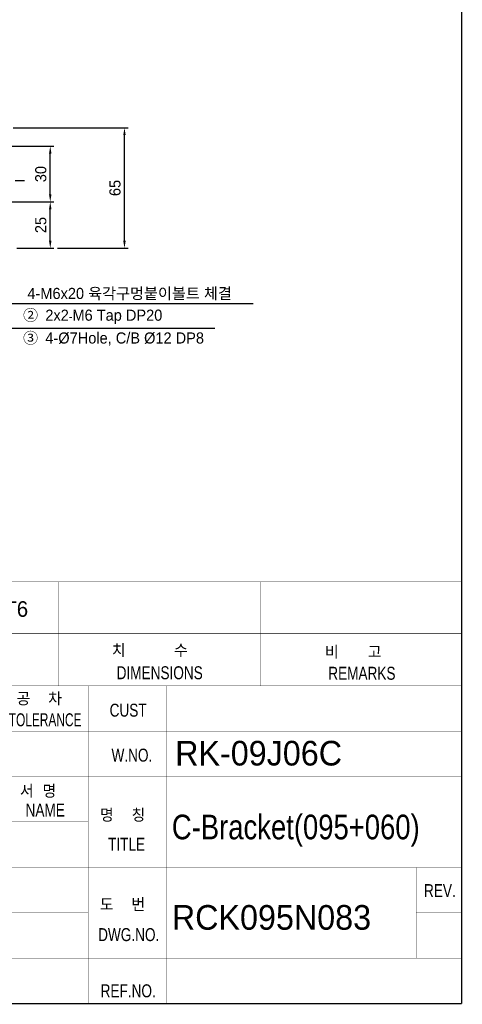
# Model space of a CAD drawing. Extents: x 1739 to 3085, y 884 to 1829.
# Tile 5 of 6: x 2846 to 3085, y 903 to 1434. Entities that reach past the tile are written whole.
import ezdxf
from ezdxf.enums import TextEntityAlignment as Align

# ---------------------------------------------------------------- set-up
doc = ezdxf.new("R2010")
doc.units = 0
doc.header["$LTSCALE"] = 7
doc.header["$MEASUREMENT"] = 0
doc.linetypes.add('CENTER', pattern=[2, 1.25, -0.25, 0.25, -0.25])
doc.layers.get('0').update_dxf_attribs({"linetype": 'CONTINUOUS'})
doc.layers.get('DEFPOINTS').update_dxf_attribs({"linetype": 'CONTINUOUS'})
for name, color, linetype in [('3', 4, 'CONTINUOUS'), ('CEN', 3, 'CENTER'), ('DIMENSION', 4, 'CONTINUOUS'), ('TEXT', 4, 'CONTINUOUS')]:
    doc.layers.add(name, color=color, linetype=linetype)
doc.styles.add('GHS', font='romans.shx', dxfattribs={"bigfont": 'ghs.shx'})
doc.styles.get("Standard").update_dxf_attribs({"font": 'Gulim.ttf'})
doc.dimstyles.new('A3', dxfattribs={"dimscale": 2, "dimtxt": 3, "dimasz": 2, "dimexe": 1, "dimexo": 1, "dimgap": 1, "dimtad": 1, "dimdec": 4, "dimdsep": 46, "dimtxsty": 'Standard', "dimcen": 2.5, "dimclrd": 4, "dimclre": 4, "dimclrt": 9, "dimazin": 2, "dimtfac": 1, "dimtdec": 4, "dimtmove": 0, "dimatfit": 3, "dimfxl": 0, "dimtolj": 1, "dimarcsym": 0})

# ---------------------------------------------------------------- blocks, each defined once
blk = doc.blocks.new('*D58')
at = {"layer": 'DEFPOINTS', "color": 0}
for p in [(2840.69, 1375.95), (2902.69, 1375.95), (2864.69, 1310.95)]:
    blk.add_point(p, dxfattribs=at)
at = {"layer": 'DIMENSION', "color": 4, "lineweight": -2}
for p, q in [((2842.69, 1375.95), (2904.69, 1375.95)), ((2902.69, 1314.95), (2902.69, 1371.95)), ((2866.69, 1310.95), (2904.69, 1310.95))]:
    blk.add_line(p, q, dxfattribs=at)
at = {"layer": 'DIMENSION', "color": 4}
for points in [[(2902.02, 1371.95), (2903.36, 1371.95), (2902.69, 1375.95)], [(2902.02, 1314.95), (2903.36, 1314.95), (2902.69, 1310.95)]]:
    blk.add_solid(points, dxfattribs=at)
at = {"layer": 'DIMENSION', "color": 9, "insert": (2897.61, 1343.45), "char_height": 6, "attachment_point": 5, "rotation": 90}
blk.add_mtext('\\A1;65', dxfattribs=at)
blk = doc.blocks.new('*D59')
at = {"layer": 'DEFPOINTS', "color": 0}
for p in [(2805.11, 1365.95), (2862.69, 1365.95), (2805.11, 1335.95)]:
    blk.add_point(p, dxfattribs=at)
at = {"layer": 'DIMENSION', "color": 4, "lineweight": -2}
for p, q in [((2807.11, 1365.95), (2864.69, 1365.95)), ((2862.69, 1339.95), (2862.69, 1361.95)), ((2807.11, 1335.95), (2864.69, 1335.95))]:
    blk.add_line(p, q, dxfattribs=at)
at = {"layer": 'DIMENSION', "color": 4}
for points in [[(2862.02, 1361.95), (2863.36, 1361.95), (2862.69, 1365.95)], [(2862.02, 1339.95), (2863.36, 1339.95), (2862.69, 1335.95)]]:
    blk.add_solid(points, dxfattribs=at)
at = {"layer": 'DIMENSION', "color": 9, "insert": (2857.61, 1350.95), "char_height": 6, "attachment_point": 5, "rotation": 90}
blk.add_mtext('\\A1;30', dxfattribs=at)
blk = doc.blocks.new('*D60')
at = {"layer": 'DEFPOINTS', "color": 0}
for p in [(2805.11, 1335.95), (2862.69, 1335.95), (2842.69, 1310.95)]:
    blk.add_point(p, dxfattribs=at)
at = {"layer": 'DIMENSION', "color": 4, "lineweight": -2}
for p, q in [((2807.11, 1335.95), (2864.69, 1335.95)), ((2862.69, 1314.95), (2862.69, 1331.95)), ((2844.69, 1310.95), (2864.69, 1310.95))]:
    blk.add_line(p, q, dxfattribs=at)
at = {"layer": 'DIMENSION', "color": 4}
for points in [[(2862.02, 1331.95), (2863.36, 1331.95), (2862.69, 1335.95)], [(2862.02, 1314.95), (2863.36, 1314.95), (2862.69, 1310.95)]]:
    blk.add_solid(points, dxfattribs=at)
at = {"layer": 'DIMENSION', "color": 9, "insert": (2857.61, 1323.45), "char_height": 6, "attachment_point": 5, "rotation": 90}
blk.add_mtext('\\A1;25', dxfattribs=at)
blk = doc.blocks.new('A3-DJ')
for points, const_width in [([(410, 269), (410, 10)], 0.2), ([(230, 67), (410, 67)], 0.1), ([(30, 10), (410, 10)], 0.2)]:
    blk.add_lwpolyline(points, dxfattribs=dict(const_width=const_width))
at = {"layer": '3', "const_width": 0.05}
for points in [[(230, 75), (410, 75)], [(348, 75), (348, 59)], [(379, 75), (379, 59)], [(230, 59), (410, 59)], [(352.5, 59), (352.5, 10)], [(364.5, 59), (364.5, 10)], [(312, 52), (410, 52)], [(230, 45), (410, 45)], [(312, 38), (352.5, 38)], [(230, 31), (410, 31)], [(403, 31), (403, 17)], [(230, 24), (352.5, 24)], [(403, 24), (410, 24)], [(312, 17), (410, 17)]]:
    blk.add_lwpolyline(points, dxfattribs=at)
at = {"style": 'GHS'}
for s, p in [('치     수', (356.15, 63.4)), ('비   고', (388.96, 63.15)), ('공  차', (341.48, 55.96)), ('서 명', (341.98, 41.72)), ('명  칭', (354.31, 38.03)), ('도  번', (354.29, 24.24))]:
    blk.add_text(s, height=2, dxfattribs=at).set_placement(p)
at = {"layer": '3'}
for s, width, p in [('DIMENSIONS', 0.8, (363.51, 61)), ('REMARKS', 0.8, (394.64, 60.92)), ('CUST', 0.8, (358.65, 55.23)), ('TOLERANCE', 0.7, (345.87, 53.75)), ('W.NO.', 0.8, (359.23, 48.3)), ('NAME', 0.8, (345.88, 39.84)), ('TITLE', 0.8, (358.41, 34.56)), ('REV.', 0.8, (406.65, 27.42)), ('DWG.NO.', 0.8, (358.74, 20.64)), ('REF.NO.', 0.8, (358.66, 11.98))]:
    blk.add_text(s, height=2, dxfattribs=dict(at, width=width)).set_placement(p, align=Align.MIDDLE)

msp = doc.modelspace()

# ---------------------------------------------------------------- linework, layer by layer
at = {"layer": 'CEN'}
msp.add_line((2591.77563, 1347.454), (2848.8543, 1347.454), dxfattribs=at)
at = {"layer": 'DIMENSION'}
msp.add_line((2838.37721, 1267.86903), (2951.41688, 1267.86903), dxfattribs=at)

# ---------------------------------------------------------------- block references
at = {"xscale": 3.5, "yscale": 3.5, "zscale": 3.5}
msp.add_blockref('A3-DJ', (1649.39105, 868.4698), dxfattribs=at)

# ---------------------------------------------------------------- texts
at = {"color": 9, "char_height": 6, "attachment_point": 4}
for s, insert in [('\\A1;4-M6x20 육각구멍붙이볼트 체결', (2850.37721, 1286.24512)), ('{\\f굴림체|b0|i0|c129|p49;② }2x2{\\H0.75x;-}M6 Tap DP20', (2847.98497, 1273.93782)), ('{\\fGulimChe|b0|i0|c129|p49;③ }4-%%C7Hole, C/B %%C12 DP8', (2847.98497, 1261.982))]:
    msp.add_mtext(s, dxfattribs=dict(at, insert=insert))
at = {"layer": 'TEXT'}
msp.add_text('A6061-T6', height=8.4, dxfattribs=at).set_placement((2802.51661, 1112.14433))
at = {"layer": 'TEXT', "color": 9}
for s, p in [('RK-09J06C', (2930.01598, 1031.92411)), ('RCK095N083', (2928.22664, 943.3526))]:
    msp.add_text(s, height=13.3, dxfattribs=at).set_placement(p)
at = {"layer": 'TEXT', "color": 9, "width": 0.85}
msp.add_text('C-Bracket(095+060)', height=13.3, dxfattribs=at).set_placement((2928.22664, 992.11466))

# ---------------------------------------------------------------- dimensions: what is measured, and where the dimension line sits
at = {"layer": 'DIMENSION'}
for base, p1, p2, picture, middle in [((2902.68951, 1375.95401), (2864.68951, 1310.954), (2840.68951, 1375.95401), '*D58', (2897.61361, 1343.454)), ((2862.68951, 1365.954), (2805.10722, 1335.954), (2805.10722, 1365.954), '*D59', (2857.61361, 1350.954)), ((2862.68951, 1335.954), (2842.68951, 1310.954), (2805.10722, 1335.954), '*D60', (2857.61361, 1323.454))]:
    dim = msp.add_linear_dim(base=base, p1=p1, p2=p2, angle=90, dimstyle='A3', dxfattribs=at)
    dim.commit()
    dim.dimension.update_dxf_attribs({"geometry": picture, "text_midpoint": middle})

# ---------------------------------------------------------------- leaders
at = {"layer": 'DIMENSION', "annotation_type": 0, "has_hookline": 1, "hookline_direction": 0, "text_width": 121.58988}
msp.add_leader([(2797.18952, 1330.454), (2838.37721, 1281.114), (2846.37721, 1281.114)], dimstyle='A3', override={"dimscale": 4, "dimtxt": 2.5, "dimtxsty": 'Standard', "dimclrt": 9}, dxfattribs=at)

doc.saveas('drawing.dxf')
